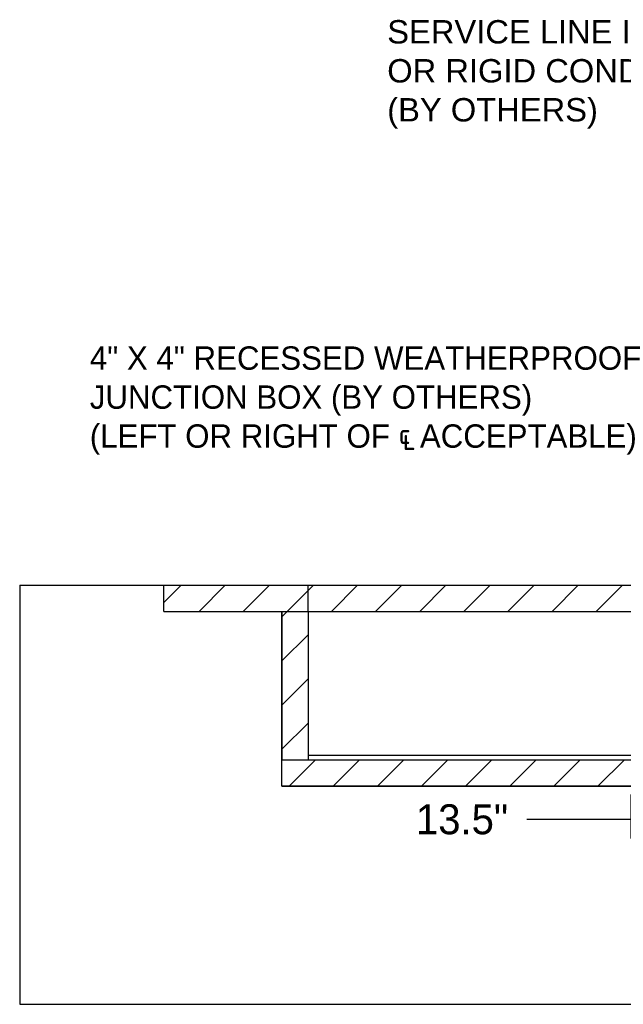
# Model space of a CAD drawing. Header units: inches. Extents: x 3.3 to 19.7, y 2 to 14.1.
# Tile 3 of 42: x 7.6 to 10, y 7.9 to 11.9. Entities that reach past the tile are written whole.
import ezdxf

# ---------------------------------------------------------------- set-up
doc = ezdxf.new("R2010")
doc.units = ezdxf.units.IN
doc.header["$MEASUREMENT"] = 0
doc.header["$PDSIZE"] = -1
doc.linetypes.add('HIDDEN', pattern=[0.075, 0.05, -0.025])
doc.linetypes.add('PHANTOM', pattern=[0.5, 0.25, -0.05, 0.05, -0.05, 0.05, -0.05])
doc.styles.add('Arial', font='arial.ttf', dxfattribs={"height": 0.09375})
doc.dimstyles.new('AM_ANSI', dxfattribs={"dimtxt": 0.12, "dimasz": 0.12, "dimexe": 0.1, "dimexo": 0.05, "dimgap": 0.06, "dimtad": 0, "dimtih": 1, "dimtoh": 1, "dimdec": 4, "dimzin": 7, "dimdsep": 46, "dimtxsty": 'Standard', "dimcen": 0, "dimclrd": 256, "dimclre": 256, "dimclrt": 2, "dimadec": 0, "dimazin": 2, "dimtp": 0.1, "dimtm": 0.1, "dimtfac": 0.71, "dimtdec": 4, "dimtofl": 0, "dimtmove": 0, "dimatfit": 3, "dimfxl": 1, "dimtolj": 1, "dimtzin": 7, "dimlwd": -1, "dimlwe": -1, "dimarcsym": 1})

# ---------------------------------------------------------------- blocks, each defined once
blk = doc.blocks.new('*D67')
at = {"linetype": 'ByBlock', "transparency": 16777216}
for p, q in [((10.4913, 9.0108), (10.4913, 8.5819)), ((10.01, 8.606), (10.01, 8.7819)), ((10.01, 8.6819), (9.592, 8.6819)), ((10.3413, 8.6819), (10.16, 8.6819))]:
    blk.add_line(p, q, dxfattribs=at)
at = {"linetype": 'Continuous', "transparency": 16777216}
for points in [[(10.16, 8.7069), (10.16, 8.6569), (10.01, 8.6819)], [(10.3413, 8.7069), (10.3413, 8.6569), (10.4913, 8.6819)]]:
    blk.add_solid(points, dxfattribs=at)
at = {"layer": 'DEFPOINTS', "color": 0, "linetype": 'Continuous', "transparency": 16777216}
for p in [(10.4913, 9.0608), (10.01, 8.6819), (10.01, 8.556)]:
    blk.add_point(p, dxfattribs=at)
at = {"color": 2, "linetype": 'Continuous', "transparency": 16777216, "insert": (9.332, 8.6819), "char_height": 0.12, "attachment_point": 5}
blk.add_mtext('\\A1;13.5"', dxfattribs=at)

msp = doc.modelspace()

# ---------------------------------------------------------------- hatches: boundary and pattern name
at = {"ltscale": 0.5}
h = msp.add_hatch(dxfattribs=at)
h.set_pattern_fill('ANSI31', color=8)
h.paths.add_polyline_path([(10.00997, 9.62091), (8.71504, 9.62091), (8.71504, 9.51592), (10.00997, 9.51592)])
h.paths.add_polyline_path([(11.86671, 9.62094), (11.3049, 9.62094), (11.3049, 9.51595), (11.86671, 9.51595)])
h.paths.add_polyline_path([(11.40986, 9.51592), (11.30487, 9.51592), (11.30487, 9.25206), (11.40986, 9.25206)])
h.paths.add_polyline_path([(11.40986, 9.2198), (11.30487, 9.2198), (11.30487, 8.921), (11.3224, 8.921), (11.40986, 8.92095)])
h.paths.add_polyline_path([(11.4099, 8.81595), (8.61005, 8.81595), (8.61005, 8.81656), (10.00997, 8.81656), (10.00997, 8.92155), (11.30487, 8.92155), (11.3224, 8.921), (11.4099, 8.92095)])
h.paths.add_polyline_path([(10.00997, 8.92155), (8.71508, 8.92155), (8.71508, 8.92095), (8.61005, 8.92095), (8.61005, 8.81656), (10.00997, 8.81656)], flags=17)
h.paths.add_polyline_path([(8.71508, 9.51592), (8.61009, 9.51592), (8.61009, 8.92095), (8.71508, 8.92095), (8.71508, 8.92155)])
h.paths.add_polyline_path([(8.71504, 9.62094), (8.13758, 9.62094), (8.13758, 9.51595), (8.71504, 9.51595)])

# ---------------------------------------------------------------- linework, layer by layer
at = {"color": 7, "linetype": 'Continuous', "lineweight": 25}
for p, q in [((7.56011, 9.62091), (7.56011, 7.941)), ((7.56011, 9.62091), (8.13758, 9.62091)), ((8.13758, 9.51595), (8.13758, 9.62094)), ((8.13758, 9.62094), (8.71504, 9.62094)), ((8.71504, 9.51595), (8.71504, 9.62094)), ((8.71504, 9.62091), (11.3049, 9.62091)), ((8.13758, 9.51595), (8.71504, 9.51595)), ((8.13758, 9.51592), (8.13758, 9.51595)), ((8.13758, 9.51592), (8.61005, 9.51592)), ((8.61005, 8.81595), (8.61005, 9.51592)), ((8.61009, 9.51592), (8.61009, 8.92095)), ((8.61009, 9.51592), (8.71508, 9.51592)), ((8.71504, 9.51595), (8.71504, 9.51592)), ((8.71508, 9.51592), (8.71508, 8.92095)), ((8.71508, 9.51592), (11.30487, 9.51592)), ((8.61005, 8.81656), (8.61005, 8.92155)), ((8.61005, 8.92155), (8.61009, 8.92155)), ((8.61009, 8.92095), (8.71508, 8.92095)), ((11.30487, 8.93845), (8.71508, 8.93845)), ((8.71508, 8.92155), (11.30487, 8.92155)), ((8.61005, 8.81656), (11.4099, 8.81656)), ((8.61005, 8.81595), (11.4099, 8.81595)), ((7.56011, 7.941), (12.45984, 7.941))]:
    msp.add_line(p, q, dxfattribs=at)
at = {"color": 7, "linetype": 'HIDDEN', "lineweight": 18}
for p, q in [((8.61005, 9.51592), (8.61009, 9.51592)), ((8.71508, 8.93845), (8.71504, 8.93845))]:
    msp.add_line(p, q, dxfattribs=at)

# ---------------------------------------------------------------- texts
at = {"color": 2, "linetype": 'Continuous', "insert": (9.03235, 11.8863), "char_height": 0.09375, "width": 1.733675, "attachment_point": 1, "style": 'Arial'}
msp.add_mtext('{SERVICE LINE IN EMT \\POR RIGID CONDUIT\\P(BY OTHERS)}', dxfattribs=at)
at = {"color": 2, "linetype": 'PHANTOM', "insert": (7.84077, 10.57839), "char_height": 0.09375, "width": 2.610808, "attachment_point": 1, "style": 'Arial'}
msp.add_mtext('{4" X 4" RECESSED WEATHERPROOF JUNCTION BOX (BY OTHERS)\\P(LEFT OR RIGHT OF ℄ ACCEPTABLE)}', dxfattribs=at)

# ---------------------------------------------------------------- dimensions: what is measured, and where the dimension line sits
at = {"color": 2, "linetype": 'Continuous'}
dim = msp.add_linear_dim(base=(10.00997, 8.68191), p1=(10.49127, 9.06077), p2=(10.00997, 8.55605), text='13.5"', dimstyle='AM_ANSI', override={"dimasz": 0.15}, dxfattribs=at)
dim.commit()
dim.dimension.update_dxf_attribs({"geometry": '*D67', "text_midpoint": (9.33204, 8.68191), "dimtype": 160})

doc.saveas('drawing.dxf')
